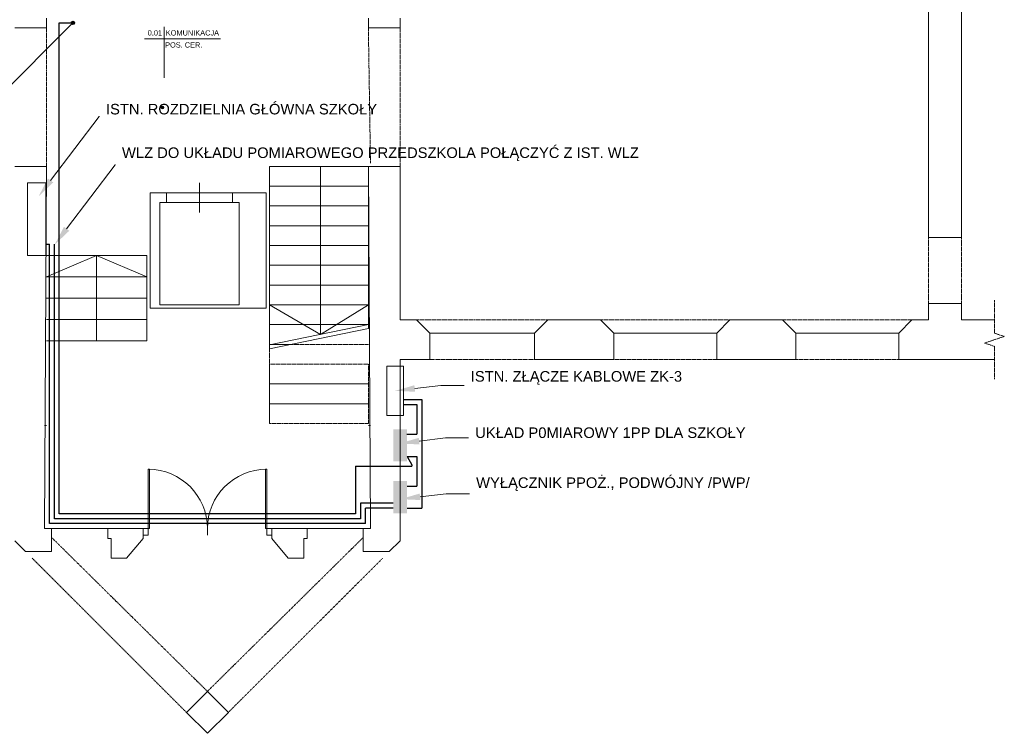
# Model space of a CAD drawing. Header units: centimetres. Extents: x -21702 to 25696, y -49270 to 6198.
# Tile 3 of 8: x -10226 to 4700, y -49270 to -38445. Entities that reach past the tile are written whole.
import ezdxf

# ---------------------------------------------------------------- set-up
doc = ezdxf.new("R2010")
doc.units = ezdxf.units.CM
doc.linetypes.add('DASHED', pattern=[19.05, 12.7, -6.35])
doc.layers.get('0').update_dxf_attribs({"lineweight": 13})
doc.layers.add('!_NIEDRUKOWALNE', color=213, linetype='Continuous', lineweight=13, plot=False)
doc.layers.add('IE_SYMBOLE', color=10, linetype='Continuous', lineweight=13)
for name, color, linetype, lineweight, true_color in [('inst.elektr', 7, 'Continuous', 30, 0xfe1b01), ('inst.elektryczna', 7, 'Continuous', 35, 0xfe1b01), ('INW_NIEWIDOCZNE', 7, 'DASHED', 5, 0x838383), ('INW_OPIS', 7, 'Continuous', 13, 0x838383), ('INW_PRZEKROJOWE_KONSTRUKCYJNE', 7, 'Continuous', 50, 0x838383), ('INW_WIDOKOWE', 7, 'Continuous', 13, 0x838383), ('INW_WYPOSAŻENIE', 7, 'Continuous', 5, 0x838383), ('INW_ŚCIANY KONSTRUKCYJNE', 7, 'Continuous', 70, 0x838383)]:
    doc.layers.add(name, color=color, linetype=linetype, lineweight=lineweight, true_color=true_color)
doc.styles.add('1_50', font='arial.ttf')
doc.styles.add('Millimeter Small', font='arial.ttf')

msp = doc.modelspace()

# ---------------------------------------------------------------- hatches: boundary and pattern name
at = {"linetype": 'ByBlock', "lineweight": 18}
msp.add_hatch(color=0, dxfattribs=at).paths.add_polyline_path([(-8040, -39778), (-8040, -39777), (-8040, -39777), (-8040, -39776), (-8040, -39775), (-8040, -39774), (-8040, -39774), (-8041, -39773), (-8041, -39772), (-8041, -39772), (-8041, -39771), (-8041, -39770), (-8042, -39770), (-8042, -39769), (-8042, -39769), (-8043, -39768), (-8043, -39767), (-8043, -39767), (-8044, -39766), (-8044, -39766), (-8045, -39765), (-8045, -39765), (-8046, -39764), (-8046, -39764), (-8046, -39763), (-8047, -39763), (-8048, -39762), (-8048, -39762), (-8049, -39761), (-8049, -39761), (-8050, -39761), (-8050, -39760), (-8051, -39760), (-8052, -39760), (-8052, -39759), (-8053, -39759), (-8054, -39759), (-8054, -39759), (-8055, -39759), (-8056, -39758), (-8056, -39758), (-8057, -39758), (-8058, -39758), (-8058, -39758), (-8059, -39758), (-8060, -39758), (-8060, -39758), (-8061, -39758), (-8062, -39758), (-8063, -39758), (-8063, -39758), (-8064, -39758), (-8065, -39758), (-8065, -39759), (-8066, -39759), (-8067, -39759), (-8067, -39759), (-8068, -39760), (-8069, -39760), (-8069, -39760), (-8070, -39761), (-8070, -39761), (-8071, -39761), (-8072, -39762), (-8072, -39762), (-8073, -39762), (-8073, -39763), (-8074, -39763), (-8074, -39764), (-8075, -39764), (-8075, -39765), (-8076, -39765), (-8076, -39766), (-8076, -39767), (-8077, -39767), (-8077, -39768), (-8077, -39768), (-8078, -39769), (-8078, -39770), (-8078, -39770), (-8079, -39771), (-8079, -39771), (-8079, -39772), (-8079, -39773), (-8079, -39773), (-8080, -39774), (-8080, -39775), (-8080, -39776), (-8080, -39776), (-8080, -39777), (-8080, -39778), (-8080, -39778), (-8080, -39779), (-8080, -39780), (-8080, -39780), (-8080, -39781), (-8080, -39782), (-8079, -39782), (-8079, -39783), (-8079, -39784), (-8079, -39784), (-8079, -39785), (-8078, -39786), (-8078, -39786), (-8078, -39787), (-8077, -39788), (-8077, -39788), (-8077, -39789), (-8076, -39789), (-8076, -39790), (-8076, -39790), (-8075, -39791), (-8075, -39792), (-8074, -39792), (-8074, -39793), (-8073, -39793), (-8073, -39793), (-8072, -39794), (-8072, -39794), (-8071, -39795), (-8070, -39795), (-8070, -39795), (-8069, -39796), (-8069, -39796), (-8068, -39796), (-8067, -39797), (-8067, -39797), (-8066, -39797), (-8065, -39797), (-8065, -39797), (-8064, -39798), (-8063, -39798), (-8063, -39798), (-8062, -39798), (-8061, -39798), (-8060, -39798), (-8060, -39798), (-8059, -39798), (-8058, -39798), (-8058, -39798), (-8057, -39798), (-8056, -39798), (-8056, -39797), (-8055, -39797), (-8054, -39797), (-8054, -39797), (-8053, -39797), (-8052, -39796), (-8052, -39796), (-8051, -39796), (-8050, -39796), (-8050, -39795), (-8049, -39795), (-8049, -39794), (-8048, -39794), (-8048, -39794), (-8047, -39793), (-8046, -39793), (-8046, -39792), (-8046, -39792), (-8045, -39791), (-8045, -39791), (-8044, -39790), (-8044, -39790), (-8043, -39789), (-8043, -39788), (-8043, -39788), (-8042, -39787), (-8042, -39787), (-8042, -39786), (-8041, -39785), (-8041, -39785), (-8041, -39784), (-8041, -39783), (-8041, -39783), (-8040, -39782), (-8040, -39781), (-8040, -39781), (-8040, -39780), (-8040, -39779), (-8040, -39779)], flags=0)
at = {"layer": 'inst.elektr'}
msp.add_hatch(color=256, dxfattribs=at).paths.add_polyline_path([(-9394, -38495), (-9394, -38494), (-9394, -38493), (-9394, -38492), (-9394, -38492), (-9394, -38491), (-9394, -38490), (-9394, -38489), (-9395, -38488), (-9395, -38487), (-9395, -38486), (-9396, -38486), (-9396, -38485), (-9396, -38484), (-9397, -38483), (-9397, -38483), (-9397, -38482), (-9398, -38481), (-9398, -38480), (-9399, -38480), (-9400, -38479), (-9400, -38478), (-9401, -38478), (-9401, -38477), (-9402, -38476), (-9403, -38476), (-9403, -38475), (-9404, -38475), (-9405, -38474), (-9405, -38474), (-9406, -38473), (-9407, -38473), (-9408, -38473), (-9408, -38472), (-9409, -38472), (-9410, -38472), (-9411, -38471), (-9412, -38471), (-9413, -38471), (-9413, -38471), (-9414, -38470), (-9415, -38470), (-9416, -38470), (-9417, -38470), (-9418, -38470), (-9419, -38470), (-9419, -38470), (-9420, -38470), (-9421, -38470), (-9422, -38470), (-9423, -38470), (-9424, -38470), (-9425, -38471), (-9425, -38471), (-9426, -38471), (-9427, -38471), (-9428, -38472), (-9429, -38472), (-9429, -38472), (-9430, -38473), (-9431, -38473), (-9432, -38474), (-9432, -38474), (-9433, -38475), (-9434, -38475), (-9435, -38476), (-9435, -38476), (-9436, -38477), (-9436, -38477), (-9437, -38478), (-9438, -38479), (-9438, -38479), (-9439, -38480), (-9439, -38481), (-9440, -38481), (-9440, -38482), (-9441, -38483), (-9441, -38484), (-9441, -38484), (-9442, -38485), (-9442, -38486), (-9442, -38487), (-9443, -38488), (-9443, -38489), (-9443, -38489), (-9443, -38490), (-9443, -38491), (-9444, -38492), (-9444, -38493), (-9444, -38494), (-9444, -38495), (-9444, -38495), (-9444, -38496), (-9444, -38497), (-9444, -38498), (-9443, -38499), (-9443, -38500), (-9443, -38501), (-9443, -38501), (-9443, -38502), (-9442, -38503), (-9442, -38504), (-9442, -38505), (-9441, -38506), (-9441, -38506), (-9441, -38507), (-9440, -38508), (-9440, -38509), (-9439, -38509), (-9439, -38510), (-9438, -38511), (-9438, -38511), (-9437, -38512), (-9436, -38513), (-9436, -38513), (-9435, -38514), (-9435, -38514), (-9434, -38515), (-9433, -38515), (-9432, -38516), (-9432, -38516), (-9431, -38517), (-9430, -38517), (-9429, -38518), (-9429, -38518), (-9428, -38518), (-9427, -38519), (-9426, -38519), (-9425, -38519), (-9425, -38519), (-9424, -38520), (-9423, -38520), (-9422, -38520), (-9421, -38520), (-9420, -38520), (-9419, -38520), (-9419, -38520), (-9418, -38520), (-9417, -38520), (-9416, -38520), (-9415, -38520), (-9414, -38520), (-9413, -38519), (-9413, -38519), (-9412, -38519), (-9411, -38519), (-9410, -38518), (-9409, -38518), (-9408, -38518), (-9408, -38517), (-9407, -38517), (-9406, -38517), (-9405, -38516), (-9405, -38516), (-9404, -38515), (-9403, -38515), (-9403, -38514), (-9402, -38514), (-9401, -38513), (-9401, -38512), (-9400, -38512), (-9400, -38511), (-9399, -38510), (-9398, -38510), (-9398, -38509), (-9397, -38508), (-9397, -38507), (-9397, -38507), (-9396, -38506), (-9396, -38505), (-9396, -38504), (-9395, -38504), (-9395, -38503), (-9395, -38502), (-9394, -38501), (-9394, -38500), (-9394, -38499), (-9394, -38498), (-9394, -38498), (-9394, -38497), (-9394, -38496)], flags=0)
at = {"layer": 'inst.elektryczna', "lineweight": 18}
for points in [[(-4356, -44657), (-4564, -44657), (-4564, -45144), (-4356, -45144)], [(-4354, -44657), (-4563, -44657), (-4563, -45144), (-4354, -45144)], [(-4356, -45444), (-4564, -45444), (-4564, -45930), (-4356, -45930)], [(-4354, -45444), (-4563, -45444), (-4563, -45931), (-4354, -45931)]]:
    msp.add_hatch(color=256, dxfattribs=at).paths.add_polyline_path(points, flags=0)

# ---------------------------------------------------------------- linework, layer by layer
at = {"layer": '!_NIEDRUKOWALNE', "color": 254, "lineweight": 18, "true_color": 0xe4e4e4}
for p, q in [((-8841, -46164), (-8891, -46164)), ((-8891, -46164), (-8891, -46314)), ((-8355, -46164), (-8355, -46314)), ((-8891, -46314), (-8841, -46314)), ((-8355, -46314), (-8606, -46613)), ((-8606, -46613), (-8841, -46613))]:
    msp.add_line(p, q, dxfattribs=at)
at = {"color": 0, "linetype": 'Continuous', "lineweight": 18}
for p, q in [((-8034, -38555), (-8034, -38916)), ((-8335, -38736), (-7183, -38736))]:
    msp.add_line(p, q, dxfattribs=at)
at = {"color": 0, "linetype": 'ByBlock', "lineweight": 18}
for p, q in [((-8034, -39329), (-8034, -38736)), ((-8260, -45264), (-8280, -45264)), ((-8280, -45264), (-8280, -46164)), ((-8260, -46164), (-8260, -45264)), ((-6500, -46164), (-6500, -45264)), ((-6500, -45264), (-6480, -45264)), ((-6480, -45264), (-6480, -46164)), ((-8280, -46164), (-8355, -46164)), ((-8355, -46164), (-8355, -46264)), ((-8355, -46264), (-8280, -46264)), ((-8280, -46164), (-8260, -46164)), ((-8280, -46264), (-8280, -46164)), ((-6480, -46164), (-6500, -46164)), ((-6405, -46164), (-6480, -46164)), ((-6480, -46164), (-6480, -46264)), ((-6480, -46264), (-6405, -46264)), ((-6405, -46264), (-6405, -46164))]:
    msp.add_line(p, q, dxfattribs=at)
msp.add_circle((-8060, -39778), 20, dxfattribs=at)
for centre, start, end in [((-8280, -46164), 0, 90), ((-6480, -46164), 90, 180)]:
    msp.add_arc(centre, 900, start, end, dxfattribs=at)
at = {"layer": 'Defpoints', "lineweight": 18}
msp.add_line((-7380, -46164), (-7380, -46264), dxfattribs=at)
at = {"layer": 'IE_SYMBOLE', "linetype": 'ByBlock', "lineweight": 18, "ltscale": 8}
for points in [[(-4237, -44039), (-3840, -43992), (-3488, -43992)], [(-4170, -44838), (-3773, -44790), (-3421, -44790)], [(-4156, -45683), (-3759, -45635), (-3407, -45635)]]:
    msp.add_lwpolyline(points, dxfattribs=at)
at = {"layer": 'IE_SYMBOLE', "lineweight": 18, "ltscale": 8}
for points in [[(-4231, -44089), (-4535, -44075), (-4243, -43990)], [(-4164, -44888), (-4468, -44874), (-4176, -44788)], [(-4150, -45732), (-4454, -45718), (-4162, -45633)]]:
    msp.add_solid(points, dxfattribs=at)
at = {"layer": 'inst.elektr'}
for p, q in [((-9419, -38495), (-17988, -47065)), ((-9625, -45939), (-9625, -38495)), ((-9827, -41851), (-9775, -41851)), ((-9775, -46089), (-9775, -41851)), ((-9700, -46014), (-9700, -41851)), ((-4410, -44207), (-4131, -44207)), ((-4410, -44282), (-4206, -44282)), ((-4206, -44282), (-4206, -44732)), ((-4131, -44207), (-4131, -45856)), ((-4356, -44732), (-4204, -44732)), ((-4354, -45069), (-4206, -45069)), ((-4354, -45069), (-4280, -45197)), ((-4206, -45069), (-4206, -45519)), ((-5135, -45219), (-4281, -45219)), ((-5135, -45219), (-5135, -45939)), ((-4281, -45196), (-4281, -45219)), ((-4354, -45519), (-4204, -45519)), ((-4564, -45780), (-5060, -45781)), ((-5060, -45781), (-5060, -46014)), ((-4564, -45855), (-4985, -45856)), ((-4985, -46089), (-4985, -45856)), ((-4354, -45856), (-4131, -45856)), ((-4985, -46089), (-9775, -46089)), ((-5060, -46014), (-9700, -46014))]:
    msp.add_line(p, q, dxfattribs=at)
for points in [[(-9625, -38495), (-9419, -38495)], [(-5135, -45939), (-9625, -45939)]]:
    msp.add_lwpolyline(points, dxfattribs=at)
msp.add_circle((-9419, -38495), 25, dxfattribs=at)
at = {"layer": 'INW_NIEWIDOCZNE', "color": 254, "lineweight": 18, "true_color": 0xe4e4e4}
for p, q in [((-9820, -40670), (-9820, -38570)), ((-4940, -38570), (-4908, -40619)), ((-4460, -40670), (-4460, -38570)), ((3550, -41750), (3550, -42750)), ((4050, -41750), (4050, -42750)), ((4550, -42700), (4550, -43200)), ((-2220, -43000), (-4210, -43000)), ((540, -43000), (-1420, -43000)), ((3300, -43000), (1340, -43000)), ((4700, -43250), (4400, -43350)), ((4550, -43200), (4700, -43250)), ((-4940, -43370), (-6098, -43370)), ((4400, -43350), (4550, -43400)), ((4550, -43400), (4550, -43900)), ((-6440, -43440), (-6440, -44570)), ((-6440, -43670), (-4940, -43670)), ((-6440, -43970), (-6440, -43670)), ((-4940, -43670), (-4940, -43970)), ((-4010, -43600), (-2420, -43600)), ((-1220, -43600), (340, -43600)), ((1540, -43600), (3100, -43600)), ((-6440, -43970), (-4940, -43970)), ((-6440, -44270), (-6440, -43970)), ((-4940, -43970), (-6440, -43970)), ((-4940, -43970), (-4940, -44270)), ((-6440, -44270), (-4940, -44270)), ((-6440, -44570), (-6440, -44270)), ((-4940, -44270), (-6440, -44270)), ((-4940, -44270), (-4940, -44570)), ((-9820, -44600), (-9850, -44600)), ((-4940, -44570), (-6440, -44570)), ((-4910, -44600), (-4940, -44600)), ((-7380, -48634), (-9741, -46300)), ((-7380, -48634), (-5019, -46300)), ((-10036, -46614), (-7698, -48952)), ((-7062, -48952), (-4724, -46614))]:
    msp.add_line(p, q, dxfattribs=at)
at = {"layer": 'INW_OPIS', "linetype": 'ByBlock', "lineweight": 18}
for p, q in [((-10107, -40920), (-9827, -40920)), ((-10107, -42020), (-10107, -40920)), ((-9827, -40920), (-9827, -42020)), ((-9827, -42020), (-10107, -42020)), ((-4660, -43700), (-4410, -43700)), ((-4660, -44450), (-4660, -43700)), ((-4410, -43700), (-4410, -44450)), ((-4410, -44450), (-4660, -44450))]:
    msp.add_line(p, q, dxfattribs=at)
for points in [[(-9757, -40884), (-9023, -39912), (-9018, -39912)], [(-9514, -41617), (-8780, -40646), (-8775, -40646)]]:
    msp.add_lwpolyline(points, dxfattribs=at)
at = {"layer": 'INW_OPIS', "lineweight": 18}
for points in [[(-9717, -40914), (-9938, -41124), (-9797, -40854)], [(-9474, -41647), (-9695, -41857), (-9554, -41587)]]:
    msp.add_solid(points, dxfattribs=at)
at = {"layer": 'INW_PRZEKROJOWE_KONSTRUKCYJNE', "color": 254, "lineweight": 18, "true_color": 0xe4e4e4}
for p, q in [((-4940, -43070), (-6440, -43379)), ((-4940, -43131), (-6440, -43440))]:
    msp.add_line(p, q, dxfattribs=at)
at = {"layer": 'INW_WIDOKOWE', "color": 254, "lineweight": 18, "true_color": 0xe4e4e4}
for p, q in [((-6440, -40670), (-4940, -40670)), ((-6440, -40970), (-6440, -40670)), ((-5665, -40670), (-5665, -43220)), ((-4940, -40670), (-4940, -40970)), ((-6440, -40970), (-4940, -40970)), ((-6440, -41270), (-6440, -40970)), ((-4940, -40970), (-6440, -40970)), ((-4940, -40970), (-4940, -41270)), ((-6440, -41270), (-4940, -41270)), ((-6440, -41570), (-6440, -41270)), ((-4940, -41270), (-6440, -41270)), ((-4940, -41270), (-4940, -41570)), ((-6440, -41570), (-4940, -41570)), ((-6440, -41870), (-6440, -41570)), ((-4940, -41570), (-6440, -41570)), ((-4940, -41570), (-4940, -41870)), ((-6440, -41870), (-4940, -41870)), ((-6440, -42170), (-6440, -41870)), ((-4940, -41870), (-6440, -41870)), ((-4940, -41870), (-4940, -42170)), ((-9060, -42020), (-9820, -42345)), ((-9820, -42020), (-8300, -42020)), ((-9060, -42020), (-8300, -42345)), ((-9060, -43319), (-9060, -42020)), ((-8300, -42020), (-8300, -42345)), ((-6440, -42170), (-4940, -42170)), ((-6440, -42470), (-6440, -42170)), ((-4940, -42170), (-6440, -42170)), ((-4940, -42170), (-4940, -42470)), ((-9820, -42345), (-8300, -42345)), ((-8300, -42345), (-9820, -42345)), ((-8300, -42345), (-8300, -42669)), ((-6440, -42470), (-4940, -42470)), ((-6440, -42770), (-6440, -42470)), ((-4940, -42470), (-6440, -42470)), ((-4940, -42470), (-4940, -42770)), ((-9820, -42669), (-8300, -42669)), ((-8300, -42669), (-9820, -42669)), ((-8300, -42669), (-8300, -42994)), ((-5665, -43220), (-6440, -42770)), ((-6440, -42770), (-4940, -42770)), ((-6440, -43070), (-6440, -42770)), ((-4940, -42770), (-6440, -42770)), ((-4940, -42770), (-5665, -43220)), ((-4940, -42770), (-4940, -43070)), ((-8300, -42994), (-9820, -42994)), ((-9820, -42994), (-8300, -42994)), ((-8300, -42994), (-8300, -43319)), ((-6440, -43370), (-6440, -43070)), ((-6440, -43070), (-4940, -43070)), ((-4940, -43070), (-6440, -43070)), ((-4940, -43070), (-4940, -43131)), ((-4010, -43200), (-2420, -43200)), ((-1220, -43200), (340, -43200)), ((1540, -43200), (3100, -43200)), ((-8300, -43319), (-9820, -43319)), ((-6440, -43440), (-6440, -43370)), ((-6098, -43370), (-6440, -43370)), ((-8891, -46164), (-9741, -46164)), ((-5869, -46164), (-5019, -46164))]:
    msp.add_line(p, q, dxfattribs=at)
at = {"layer": 'INW_WYPOSAŻENIE', "color": 254, "lineweight": 18, "true_color": 0xe4e4e4}
for p, q in [((-6440, -40670), (-6440, -42219)), ((-7500, -41370), (-7500, -40920)), ((-6490, -41070), (-8250, -41070)), ((-8250, -41070), (-8250, -42819)), ((-8000, -41218), (-8000, -41068)), ((-7000, -41219), (-7000, -41069)), ((-6490, -41070), (-6490, -42819)), ((-8100, -41219), (-6900, -41219)), ((-8100, -41219), (-8100, -42769)), ((-6900, -42769), (-6900, -41219)), ((-8250, -42819), (-6490, -42819)), ((-8100, -42769), (-6900, -42769))]:
    msp.add_line(p, q, dxfattribs=at)
at = {"layer": 'INW_ŚCIANY KONSTRUKCYJNE', "color": 254, "lineweight": 18, "true_color": 0xe4e4e4}
for p, q in [((4050, -41750), (4050, -32100)), ((3550, -38170), (3550, -41750)), ((-9820, -38570), (-9820, -38420)), ((-4940, -38420), (-4940, -38570)), ((-4460, -38570), (-4460, -38420)), ((-10300, -38570), (-9820, -38570)), ((-4940, -38570), (-4460, -38570)), ((-10300, -40670), (-9820, -40673)), ((-9820, -40670), (-9850, -46164)), ((-4460, -40670), (-4940, -40670)), ((-4940, -40670), (-4910, -46164)), ((-4460, -43000), (-4460, -40670)), ((3550, -41750), (4050, -41750)), ((4050, -42750), (3550, -42750)), ((3550, -42750), (3550, -43000)), ((4050, -43000), (4050, -42750)), ((-4210, -43000), (-4460, -43000)), ((-4010, -43200), (-4210, -43000)), ((-2220, -43000), (-2420, -43200)), ((-1420, -43000), (-2220, -43000)), ((-1220, -43200), (-1420, -43000)), ((540, -43000), (340, -43200)), ((1340, -43000), (540, -43000)), ((1540, -43200), (1340, -43000)), ((3300, -43000), (3100, -43200)), ((3550, -43000), (3300, -43000)), ((4550, -43000), (4050, -43000)), ((-4010, -43600), (-4010, -43200)), ((-2420, -43200), (-2420, -43600)), ((-1220, -43600), (-1220, -43200)), ((340, -43200), (340, -43600)), ((1540, -43600), (1540, -43200)), ((3100, -43200), (3100, -43600)), ((-4460, -46350), (-4460, -43600)), ((-4460, -43600), (-4010, -43600)), ((-2420, -43600), (-1220, -43600)), ((340, -43600), (1540, -43600)), ((3100, -43600), (4550, -43600)), ((-9850, -46164), (-9741, -46164)), ((-9741, -46164), (-9741, -46514)), ((-8891, -46314), (-8891, -46164)), ((-8891, -46164), (-8355, -46164)), ((-8355, -46164), (-8355, -46314)), ((-6405, -46164), (-6405, -46314)), ((-5869, -46164), (-6405, -46164)), ((-5869, -46314), (-5869, -46164)), ((-4910, -46164), (-5019, -46164)), ((-5019, -46164), (-5019, -46514)), ((-10136, -46514), (-10300, -46350)), ((-8841, -46314), (-8891, -46314)), ((-8841, -46614), (-8841, -46314)), ((-8355, -46314), (-8606, -46613)), ((-6405, -46314), (-6154, -46613)), ((-5919, -46614), (-5919, -46314)), ((-5919, -46314), (-5869, -46314)), ((-4624, -46514), (-4460, -46350)), ((-9741, -46514), (-10136, -46514)), ((-5019, -46514), (-4624, -46514)), ((-8606, -46613), (-8841, -46614)), ((-6154, -46613), (-5919, -46614)), ((-7380, -48634), (-7698, -48952)), ((-7062, -48952), (-7380, -48634)), ((-7698, -48952), (-7380, -49270)), ((-7380, -49270), (-7062, -48952))]:
    msp.add_line(p, q, dxfattribs=at)

# ---------------------------------------------------------------- texts
at = {"color": 0, "lineweight": 18, "style": 'Millimeter Small'}
for s, p in [('0.01', (-8285, -38685)), ('KOMUNIKACJA', (-8011, -38685)), ('POS. CER.', (-8021, -38868))]:
    msp.add_text(s, height=80, dxfattribs=at).set_placement(p)
at = {"layer": 'IE_SYMBOLE', "lineweight": 18, "ltscale": 8, "char_height": 160, "attachment_point": 1, "style": '1_50'}
for s, insert in [('{\\fHelvetica Neue|b0|i0|c238|p0;ISTN. \\fHelvetica Neue|b0|i0|c0|p0;ZŁĄCZE KABLOWE ZK-3}', (-3388, -43775)), ('{\\fHelvetica Neue|b0|i0|c238|p0;UKŁAD P0MIAROWY 1PP DLA SZKOŁY}', (-3321, -44630)), ('{\\fHelvetica Neue|b0|i0|c238|p0;WYŁĄCZNIK PPOŻ., PODWÓJNY /PWP/}', (-3307, -45388))]:
    msp.add_mtext(s, dxfattribs=dict(at, insert=insert))
at = {"layer": 'INW_OPIS', "lineweight": 18, "char_height": 160, "attachment_point": 1, "style": '1_50'}
for s, insert in [('{\\fHelvetica Neue|b0|i0|c238|p0;ISTN. \\fHelvetica Neue|b0|i0|c0|p0;ROZDZIELNIA GŁÓWNA\\fHelvetica Neue|b0|i0|c238|p0; SZKOŁY}', (-8918, -39722)), ('{\\fHelvetica Neue|b0|i0|c238|p0;WLZ DO UKŁADU POMIAROWEGO PRZEDSZKOLA POŁĄCZYĆ Z IST. WLZ}', (-8675, -40383))]:
    msp.add_mtext(s, dxfattribs=dict(at, insert=insert))

doc.saveas('drawing.dxf')
